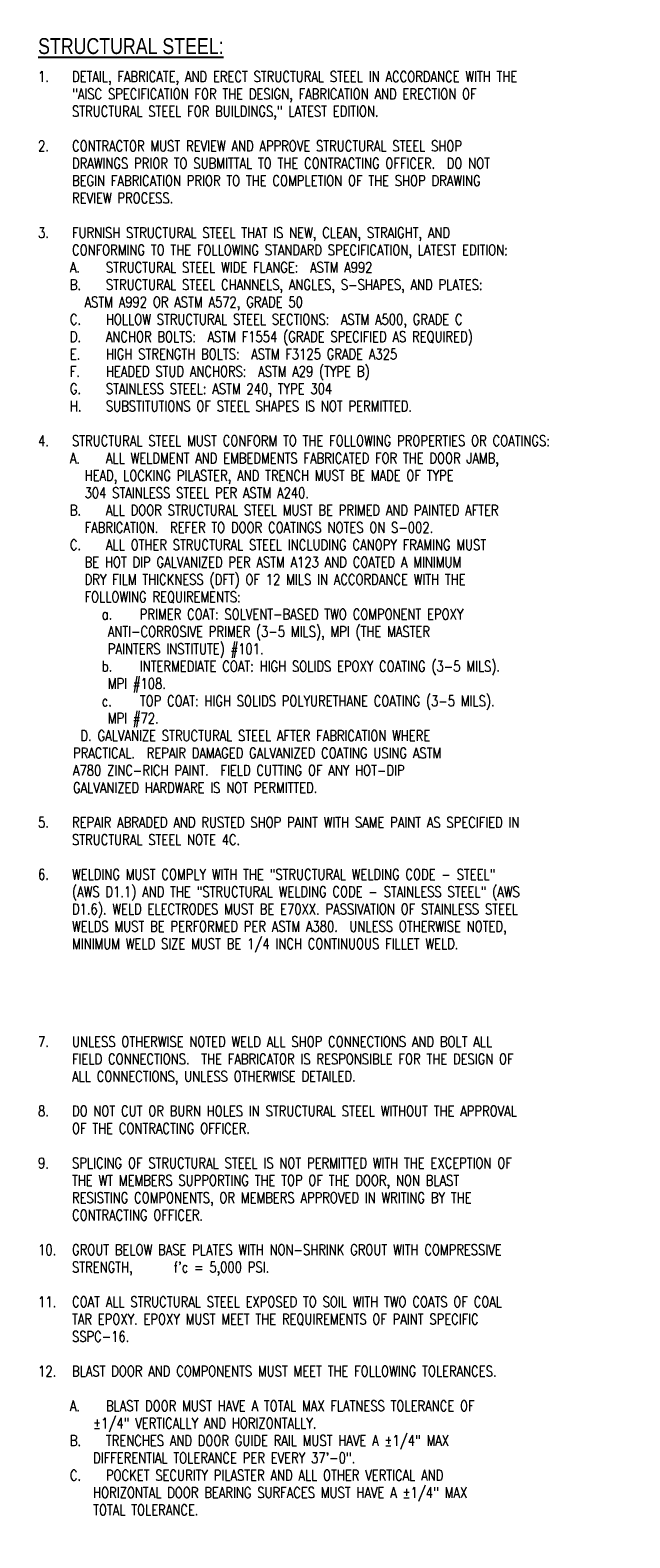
# Model space of a CAD drawing. Header units: inches. Extents: x 1.8 to 41, y 28.4 to 46.8.
# Tile 1 of 3: x 1.8 to 8.9, y 29 to 46.8. Entities that reach past the tile are written whole.
import ezdxf

# ---------------------------------------------------------------- set-up
doc = ezdxf.new("R2010")
doc.units = ezdxf.units.IN
doc.header["$MEASUREMENT"] = 0
doc.layers.add('S-ANNO-NOTE', color=2, linetype='Continuous')
doc.styles.add('Annotative', font='romans.shx', dxfattribs={"width": 0.8, "height": 0.125})
doc.styles.add('TITLES', font='swiss.ttf', dxfattribs={"width": 0.8, "height": 0.25})

msp = doc.modelspace()

# ---------------------------------------------------------------- texts
at = {"layer": 'S-ANNO-NOTE', "lineweight": -3, "insert": (1.934, 46.719), "char_height": 0.1875, "width": 6.88976, "attachment_point": 1, "line_spacing_factor": 0.936439, "style": 'TITLES', "bg_fill": 2}
msp.add_mtext('\\pxt0.53333,1.06667,1.6,2.13333,2.66667,3.2,3.73333,4.26667,4.8,5.33333,5.86667,6.4,6.93333,7.46667,8,8.53333,9.06667,9.6,10.13333,10.66667,11.2,11.73333,12.26667,12.8,13.33333,13.86667,14.4,14.93333,15.46667,16,16.53333,17.06667;{\\LSTRUCTURAL STEEL:}', dxfattribs=at)

# ---------------------------------------------------------------- next in the draw order: texts
at = {"layer": 'S-ANNO-NOTE', "lineweight": -3, "insert": (1.934, 46.328), "char_height": 0.125, "width": 6.17701, "attachment_point": 1, "line_spacing_factor": 0.981704, "style": 'Annotative', "bg_fill": 2}
msp.add_mtext('\\pxi-3.2,l3.2,t3.2,6.4,9.6,12.8,16,19.2,22.4,25.6,28.8,32,35.2,38.4,41.6,44.8,48,51.2,54.4,57.6,60.8,64,67.2,70.4,73.6,76.8,80,83.2,86.4,89.6,92.8,96,99.2,102.4;1.^IDETAIL, FABRICATE, AND ERECT STRUCTURAL STEEL IN ACCORDANCE WITH THE "AISC SPECIFICATION FOR THE DESIGN, FABRICATION AND ERECTION OF STRUCTURAL STEEL FOR BUILDINGS," LATEST EDITION.  ^J\\P2.^ICONTRACTOR MUST REVIEW AND APPROVE STRUCTURAL STEEL SHOP DRAWINGS PRIOR TO SUBMITTAL TO THE CONTRACTING OFFICER.  DO NOT BEGIN FABRICATION PRIOR TO THE COMPLETION OF THE SHOP DRAWING REVIEW PROCESS.^J\\P3.^IFURNISH STRUCTURAL STEEL THAT IS NEW, CLEAN, STRAIGHT, AND CONFORMING TO THE FOLLOWING STANDARD SPECIFICATION, LATEST EDITION:\\P\\pi-0.2;A.^ISTRUCTURAL STEEL WIDE FLANGE:  ASTM A992\\PB.^ISTRUCTURAL STEEL CHANNELS, ANGLES, S-SHAPES, AND PLATES:   \\P\\pi0,l0,tz;        ASTM A992 OR ASTM A572, GRADE 50\\P\\pi-0.2,l3.2,t3.2,6.4,9.6,12.8,16,19.2,22.4,25.6,28.8,32,35.2,38.4,41.6,44.8,48,51.2,54.4,57.6,60.8,64,67.2,70.4,73.6,76.8,80,83.2,86.4,89.6,92.8,96,99.2,102.4;C.^IHOLLOW STRUCTURAL STEEL SECTIONS:  ASTM A500, GRADE C\\PD.^IANCHOR BOLTS:  ASTM F1554 (GRADE SPECIFIED AS REQUIRED)\\PE.^IHIGH STRENGTH BOLTS:  ASTM F3125 GRADE A325\\PF.^IHEADED STUD ANCHORS:  ASTM A29 (TYPE B)\\PG.^ISTAINLESS STEEL: ASTM 240, TYPE 304\\PH.^ISUBSTITUTIONS OF STEEL SHAPES IS NOT PERMITTED. ^J\\P\\pi-3.2;4.^ISTRUCTURAL STEEL MUST CONFORM TO THE FOLLOWING PROPERTIES OR COATINGS: \\P\\pi-0.2;A.^IALL WELDMENT AND EMBEDMENTS FABRICATED FOR THE DOOR JAMB,  \\P\\pi0,l0,tz;        HEAD, LOCKING PILASTER, AND TRENCH MUST BE MADE OF TYPE \\P        304 STAINLESS STEEL PER ASTM A240.  \\P\\pi-0.2,l3.2,t3.2,6.4,9.6,12.8,16,19.2,22.4,25.6,28.8,32,35.2,38.4,41.6,44.8,48,51.2,54.4,57.6,60.8,64,67.2,70.4,73.6,76.8,80,83.2,86.4,89.6,92.8,96,99.2,102.4;B.^IALL DOOR STRUCTURAL STEEL MUST BE PRIMED AND PAINTED AFTER \\P\\pi0,l0,tz;        FABRICATION.  REFER TO DOOR COATINGS NOTES ON S-002.\\P\\pi-0.2,l3.2,t3.2,6.4,9.6,12.8,16,19.2,22.4,25.6,28.8,32,35.2,38.4,41.6,44.8,48,51.2,54.4,57.6,60.8,64,67.2,70.4,73.6,76.8,80,83.2,86.4,89.6,92.8,96,99.2,102.4;C.^IALL OTHER STRUCTURAL STEEL INCLUDING CANOPY FRAMING MUST    \\P\\pi0,l0,tz;        BE HOT DIP GALVANIZED PER ASTM A123 AND COATED A MINIMUM \\P        DRY FILM THICKNESS (DFT) OF 12 MILS IN ACCORDANCE WITH THE  \\P        FOLLOWING REQUIREMENTS:\\P\\pi2.8,l3.2,t3.2,6.4,9.6,12.8,16,19.2,22.4,25.6,28.8,32,35.2,38.4,41.6,44.8,48,51.2,54.4,57.6,60.8,64,67.2,70.4,73.6,76.8,80,83.2,86.4,89.6,92.8,96,99.2,102.4;a.^IPRIMER COAT: SOLVENT-BASED TWO COMPONENT EPOXY\\P\\pi0,l0,tz;            ANTI-CORROSIVE PRIMER (3-5 MILS), MPI (THE MASTER \\P            PAINTERS INSTITUTE) #101. \\P\\pi2.8,l3.2,t3.2,6.4,9.6,12.8,16,19.2,22.4,25.6,28.8,32,35.2,38.4,41.6,44.8,48,51.2,54.4,57.6,60.8,64,67.2,70.4,73.6,76.8,80,83.2,86.4,89.6,92.8,96,99.2,102.4;b.^IINTERMEDIATE COAT: HIGH SOLIDS EPOXY COATING (3-5 MILS). \\P\\pi0,l0,tz;            MPI #108.\\P\\pi2.8,l3.2,t3.2,6.4,9.6,12.8,16,19.2,22.4,25.6,28.8,32,35.2,38.4,41.6,44.8,48,51.2,54.4,57.6,60.8,64,67.2,70.4,73.6,76.8,80,83.2,86.4,89.6,92.8,96,99.2,102.4;c.^ITOP COAT: HIGH SOLIDS POLYURETHANE COATING (3-5 MILS). \\P\\pi0,l0,tz;            MPI #72.\\P\\pi-3,l3;^ID. GALVANIZE STRUCTURAL STEEL AFTER FABRICATION WHERE  \\P\\pi0,l0;      PRACTICAL.  REPAIR DAMAGED GALVANIZED COATING USING ASTM \\P      A780 ZINC-RICH PAINT.  FIELD CUTTING OF ANY HOT-DIP \\P      GALVANIZED HARDWARE IS NOT PERMITTED.^J\\P\\pi-3.2,l3.2,t3.2,6.4,9.6,12.8,16,19.2,22.4,25.6,28.8,32,35.2,38.4,41.6,44.8,48,51.2,54.4,57.6,60.8,64,67.2,70.4,73.6,76.8,80,83.2,86.4,89.6,92.8,96,99.2,102.4;5.^IREPAIR ABRADED AND RUSTED SHOP PAINT WITH SAME PAINT AS SPECIFIED IN STRUCTURAL STEEL NOTE 4C.^J\\P6.^IWELDING MUST COMPLY WITH THE "STRUCTURAL WELDING CODE - STEEL" (AWS D1.1) AND THE "STRUCTURAL WELDING CODE - STAINLESS STEEL" (AWS D1.6). WELD ELECTRODES MUST BE E70XX. PASSIVATION OF STAINLESS STEEL WELDS MUST BE PERFORMED PER ASTM A380.  UNLESS OTHERWISE NOTED, MINIMUM WELD SIZE MUST BE 1/4 INCH CONTINUOUS FILLET WELD.', dxfattribs=at)

# ---------------------------------------------------------------- next in the draw order: texts
at = {"layer": 'S-ANNO-NOTE', "lineweight": -3, "insert": (1.934, 34.945), "char_height": 0.125, "width": 6.17701, "attachment_point": 1, "line_spacing_factor": 0.981704, "style": 'Annotative', "bg_fill": 2}
msp.add_mtext('\\pxi-3.2,l3.2,t3.2,6.4,9.6,12.8,16,19.2,22.4,25.6,28.8,32,35.2,38.4,41.6,44.8,48,51.2,54.4,57.6,60.8,64,67.2,70.4,73.6,76.8,80,83.2,86.4,89.6,92.8,96,99.2,102.4;7.^IUNLESS OTHERWISE NOTED WELD ALL SHOP CONNECTIONS AND BOLT ALL FIELD CONNECTIONS.  THE FABRICATOR IS RESPONSIBLE FOR THE DESIGN OF ALL CONNECTIONS, UNLESS OTHERWISE DETAILED.^J\\P8.^IDO NOT CUT OR BURN HOLES IN STRUCTURAL STEEL WITHOUT THE APPROVAL OF THE CONTRACTING OFFICER.^J\\P9.^ISPLICING OF STRUCTURAL STEEL IS NOT PERMITTED WITH THE EXCEPTION OF THE WT MEMBERS SUPPORTING THE TOP OF THE DOOR, NON BLAST RESISTING COMPONENTS, OR MEMBERS APPROVED IN WRITING BY THE CONTRACTING OFFICER.^J\\P10.^IGROUT BELOW BASE PLATES WITH NON-SHRINK GROUT WITH COMPRESSIVE STRENGTH,   ^If\'c = 5,000 PSI.^J\\P11.^ICOAT ALL STRUCTURAL STEEL EXPOSED TO SOIL WITH TWO COATS OF COAL TAR EPOXY. EPOXY MUST MEET THE REQUIREMENTS OF PAINT SPECIFIC SSPC-16. ^J\\P12.^IBLAST DOOR AND COMPONENTS MUST MEET THE FOLLOWING TOLERANCES.^J\\P\\pi-0.2;A.^IBLAST DOOR MUST HAVE A TOTAL MAX FLATNESS TOLERANCE OF \\P    ±1/4" VERTICALLY AND HORIZONTALLY.\\PB.^ITRENCHES AND DOOR GUIDE RAIL MUST HAVE A ±1/4" MAX \\P    DIFFERENTIAL TOLERANCE PER EVERY 37\'-0".\\PC.^IPOCKET SECURITY PILASTER AND ALL OTHER VERTICAL AND \\P    HORIZONTAL DOOR BEARING SURFACES MUST HAVE A ±1/4" MAX \\P    TOTAL TOLERANCE.', dxfattribs=at)

doc.saveas('drawing.dxf')
